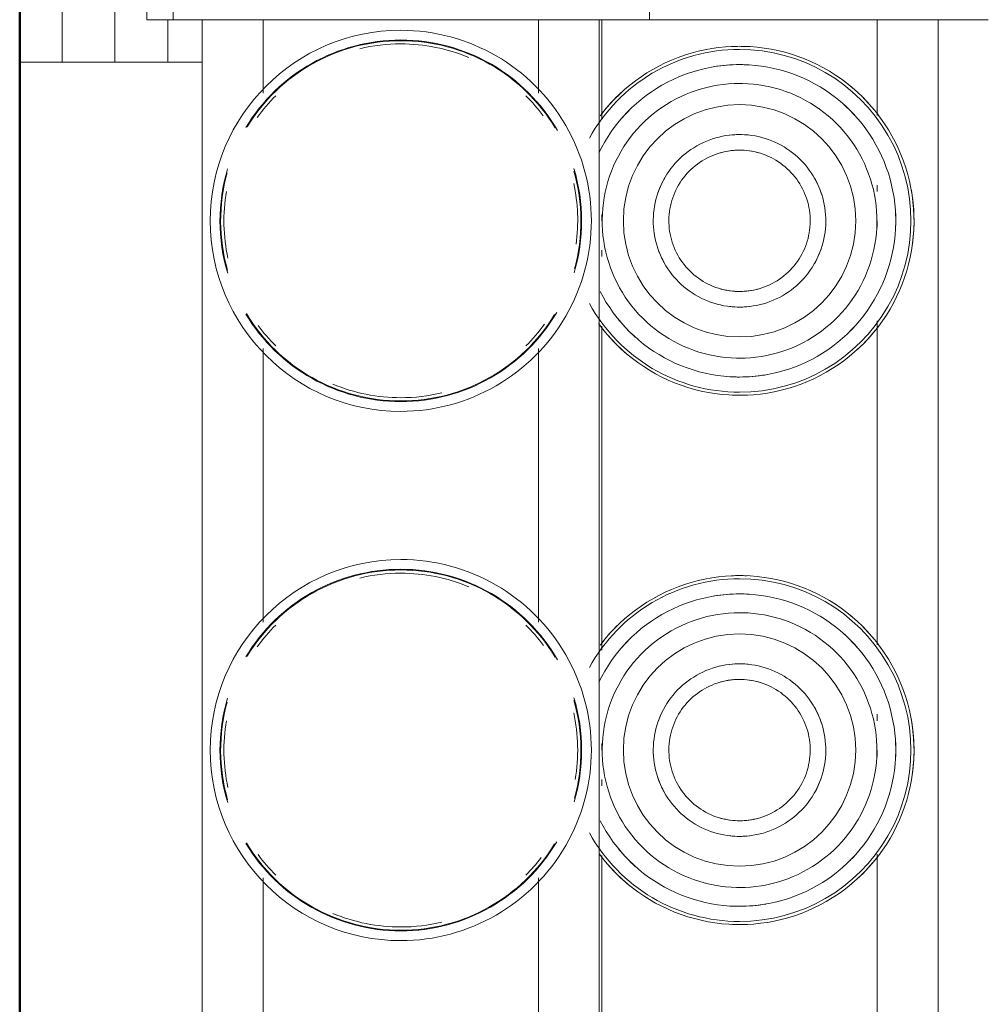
# Model space of a CAD drawing. Header units: millimetres. Extents: x 26623 to 48924, y 4737 to 39091.
# Tile 61 of 89: x 34063 to 34155, y 36537 to 36630. Entities that reach past the tile are written whole.
import ezdxf

# ---------------------------------------------------------------- set-up
doc = ezdxf.new("R2010")
doc.units = ezdxf.units.MM
doc.linetypes.add('ADSK_Скрыто', pattern=[300, 150, -150])
for name, color, linetype, lineweight in [('A-DETL-____-HDLN', 90, 'ADSK_Скрыто', 9), ('A-WALL-____-MCUT', 113, 'Continuous', 50), ('A-WALL-____-OTLN', 113, 'Continuous', 20), ('M-EQPM-____-OTLN', 50, 'Continuous', 20)]:
    doc.layers.add(name, color=color, linetype=linetype, lineweight=lineweight)

# ---------------------------------------------------------------- blocks, each defined once
blk = doc.blocks.new('Прямая форма - V line-612541-В_Этаж 03_Водопровод')
at = {"layer": 'A-WALL-____-MCUT', "color": 9}
blk.add_line((400, 0), (7702.211, 0), dxfattribs=at)
blk = doc.blocks.new('Прямая форма - SW - 019-612542-В_Этаж 03_Водопровод')
blk.add_blockref('Прямая форма - V line-612541-В_Этаж 03_Водопровод', (0, 0))
blk = doc.blocks.new('V line_ifc_RVT-1-В_Этаж 03_Водопровод')
at = {"layer": 'A-WALL-____-OTLN', "color": 253, "lineweight": 20, "rotation": 90}
blk.add_blockref('Прямая форма - SW - 019-612542-В_Этаж 03_Водопровод', (34063.24, 30037.635), dxfattribs=at)
blk = doc.blocks.new('ADSK_Коллектор с регулирующими клапанами и расходомерами - N5-1658361-В_Этаж 03_Водопровод')
at = {"layer": 'M-EQPM-____-OTLN'}
for p, q in [((62, 85), (62, 91.5)), ((250, 86.75), (62, 86.75)), ((62, 85), (62, 59.5)), ((71.058, 81), (62, 81)), ((78.238, 81), (77.62, 81)), ((81.608, 81), (81, 81)), ((121.058, 81), (90.438, 81)), ((128.238, 81), (127.62, 81)), ((131.608, 81), (131, 81)), ((171.058, 81), (140.831, 81)), ((62, 59.5), (50, 59.5)), ((62, 53), (62, 59.5)), ((62, 55), (71.428, 55)), ((80.392, 55), (81, 55)), ((83.762, 55), (84.38, 55)), ((90.942, 55), (121.564, 55)), ((130.392, 55), (131, 55)), ((133.762, 55), (134.38, 55)), ((140.942, 55), (171.564, 55)), ((250, 54.75), (62, 54.75)), ((62, 53), (62, 18.5)), ((68.929, 49), (62, 49)), ((118.929, 49), (93.071, 49)), ((168.929, 49), (143.071, 49)), ((62, 23), (68.929, 23)), ((93.071, 23), (118.929, 23)), ((143.071, 23), (168.929, 23)), ((62, 18.5), (62, 14.5)), ((62, 17.25), (250, 17.25)), ((66, 17.25), (66, 14)), ((62, 14.5), (50, 14.5)), ((62, 14.5), (62, 12)), ((66, 14), (62, 14)), ((66, 11.657), (66, 14)), ((50, 12), (62, 12)), ((66, 11.657), (66, 10.172)), ((66, 10.172), (66, 9)), ((66, 9), (46, 9)), ((66, 6.657), (66, 9)), ((66, 6.657), (66, 5.172)), ((66, 5.172), (66, 4)), ((66, 4), (56, 4)), ((66, 0), (66, 4)), ((56, 0), (66, 0))]:
    blk.add_line(p, q, dxfattribs=at)
at = {"layer": 'M-EQPM-____-OTLN', "flags": 128}
for points in [[(97.483, 68), (97.47, 68.659), (97.43, 69.317), (97.364, 69.973), (97.272, 70.626), (97.154, 71.275), (97.011, 71.918), (96.841, 72.555), (96.646, 73.185), (96.426, 73.807), (96.182, 74.419), (95.913, 75.021), (95.62, 75.611), (95.304, 76.19), (94.965, 76.756), (94.604, 77.307), (94.221, 77.844), (93.817, 78.364), (93.392, 78.869), (92.947, 79.355), (92.484, 79.824), (92.002, 80.274), (91.502, 80.704), (90.986, 81.114), (90.453, 81.503), (89.906, 81.87), (89.344, 82.215), (88.769, 82.537), (88.181, 82.836), (87.582, 83.112), (86.973, 83.363), (86.354, 83.589), (85.726, 83.791), (85.091, 83.967), (84.449, 84.118), (83.802, 84.243), (83.15, 84.342), (82.495, 84.415), (81.837, 84.462), (81.178, 84.482), (80.519, 84.476), (79.86, 84.443), (79.204, 84.385), (78.55, 84.3), (77.9, 84.189), (77.255, 84.052), (76.616, 83.889), (75.984, 83.701), (75.36, 83.488), (74.746, 83.25), (74.141, 82.988), (73.547, 82.702), (72.965, 82.392), (72.396, 82.059), (71.84, 81.704), (71.3, 81.326), (70.775, 80.928), (70.266, 80.509), (69.774, 80.069), (69.301, 79.611), (68.846, 79.134), (68.41, 78.639), (67.995, 78.127), (67.6, 77.599), (67.227, 77.055), (66.876, 76.497), (66.547, 75.925), (66.242, 75.341), (65.96, 74.745), (65.703, 74.138), (65.469, 73.522), (65.261, 72.896), (65.078, 72.263), (64.92, 71.623), (64.788, 70.977), (64.682, 70.326), (64.602, 69.672), (64.548, 69.015), (64.521, 68.356), (64.517, 68)], [(147.483, 68), (147.47, 68.659), (147.43, 69.317), (147.364, 69.973), (147.272, 70.626), (147.154, 71.275), (147.011, 71.918), (146.841, 72.555), (146.646, 73.185), (146.426, 73.807), (146.182, 74.419), (145.913, 75.021), (145.62, 75.611), (145.304, 76.19), (144.965, 76.756), (144.604, 77.307), (144.221, 77.844), (143.817, 78.364), (143.392, 78.869), (142.947, 79.355), (142.484, 79.824), (142.002, 80.274), (141.502, 80.704), (140.986, 81.114), (140.453, 81.503), (139.906, 81.87), (139.344, 82.215), (138.769, 82.537), (138.181, 82.836), (137.582, 83.112), (136.973, 83.363), (136.354, 83.589), (135.726, 83.791), (135.091, 83.967), (134.449, 84.118), (133.802, 84.243), (133.15, 84.342), (132.495, 84.415), (131.837, 84.462), (131.178, 84.482), (130.519, 84.476), (129.86, 84.443), (129.204, 84.385), (128.55, 84.3), (127.9, 84.189), (127.255, 84.052), (126.616, 83.889), (125.984, 83.701), (125.36, 83.488), (124.746, 83.25), (124.141, 82.988), (123.547, 82.702), (122.965, 82.392), (122.396, 82.059), (121.84, 81.704), (121.3, 81.326), (120.775, 80.928), (120.266, 80.509), (119.774, 80.069), (119.301, 79.611), (118.846, 79.134), (118.41, 78.639), (117.995, 78.127), (117.6, 77.599), (117.227, 77.055), (116.876, 76.497), (116.547, 75.925), (116.242, 75.341), (115.96, 74.745), (115.703, 74.138), (115.469, 73.522), (115.261, 72.896), (115.078, 72.263), (114.92, 71.623), (114.788, 70.977), (114.682, 70.326), (114.602, 69.672), (114.548, 69.015), (114.521, 68.356), (114.517, 68)], [(95.756, 68), (95.744, 68.59), (95.709, 69.179), (95.65, 69.766), (95.567, 70.351), (95.462, 70.932), (95.333, 71.507), (95.181, 72.078), (95.007, 72.642), (94.81, 73.198), (94.591, 73.746), (94.35, 74.285), (94.088, 74.814), (93.805, 75.332), (93.502, 75.838), (93.178, 76.332), (92.835, 76.812), (92.474, 77.278), (92.093, 77.73), (91.695, 78.166), (91.28, 78.585), (90.849, 78.988), (90.402, 79.373), (89.939, 79.74), (89.463, 80.088), (88.973, 80.416), (88.47, 80.725), (87.955, 81.014), (87.429, 81.282), (86.893, 81.528), (86.347, 81.753), (85.793, 81.956), (85.231, 82.136), (84.662, 82.294), (84.087, 82.429), (83.508, 82.541), (82.924, 82.63), (82.338, 82.695), (81.749, 82.737), (81.159, 82.755), (80.569, 82.749), (79.98, 82.72), (79.392, 82.668), (78.807, 82.592), (78.225, 82.492), (77.647, 82.37), (77.076, 82.224), (76.51, 82.056), (75.951, 81.865), (75.401, 81.652), (74.859, 81.417), (74.328, 81.161), (73.807, 80.884), (73.297, 80.586), (72.8, 80.268), (72.316, 79.93), (71.846, 79.573), (71.391, 79.198), (70.951, 78.805), (70.527, 78.394), (70.119, 77.967), (69.729, 77.524), (69.358, 77.066), (69.004, 76.593), (68.67, 76.106), (68.356, 75.607), (68.062, 75.095), (67.789, 74.572), (67.536, 74.038), (67.306, 73.495), (67.097, 72.943), (66.91, 72.383), (66.746, 71.816), (66.605, 71.243), (66.487, 70.665), (66.392, 70.082), (66.32, 69.496), (66.272, 68.908), (66.248, 68.319), (66.244, 68)], [(145.756, 68), (145.744, 68.59), (145.709, 69.179), (145.65, 69.766), (145.567, 70.351), (145.462, 70.932), (145.333, 71.507), (145.181, 72.078), (145.007, 72.642), (144.81, 73.198), (144.591, 73.746), (144.35, 74.285), (144.088, 74.814), (143.805, 75.332), (143.502, 75.838), (143.178, 76.332), (142.835, 76.812), (142.474, 77.278), (142.093, 77.73), (141.695, 78.166), (141.28, 78.585), (140.849, 78.988), (140.402, 79.373), (139.939, 79.74), (139.463, 80.088), (138.973, 80.416), (138.47, 80.725), (137.955, 81.014), (137.429, 81.282), (136.893, 81.528), (136.347, 81.753), (135.793, 81.956), (135.231, 82.136), (134.662, 82.294), (134.087, 82.429), (133.508, 82.541), (132.924, 82.63), (132.338, 82.695), (131.749, 82.737), (131.159, 82.755), (130.569, 82.749), (129.98, 82.72), (129.392, 82.668), (128.807, 82.592), (128.225, 82.492), (127.647, 82.37), (127.076, 82.224), (126.51, 82.056), (125.951, 81.865), (125.401, 81.652), (124.859, 81.417), (124.328, 81.161), (123.807, 80.884), (123.297, 80.586), (122.8, 80.268), (122.316, 79.93), (121.846, 79.573), (121.391, 79.198), (120.951, 78.805), (120.527, 78.394), (120.119, 77.967), (119.729, 77.524), (119.358, 77.066), (119.004, 76.593), (118.67, 76.106), (118.356, 75.607), (118.062, 75.095), (117.789, 74.572), (117.536, 74.038), (117.306, 73.495), (117.097, 72.943), (116.91, 72.383), (116.746, 71.816), (116.605, 71.243), (116.487, 70.665), (116.392, 70.082), (116.32, 69.496), (116.272, 68.908), (116.248, 68.319), (116.244, 68)], [(93.978, 68), (93.968, 68.519), (93.937, 69.037), (93.885, 69.554), (93.813, 70.068), (93.72, 70.578), (93.606, 71.085), (93.473, 71.587), (93.32, 72.083), (93.146, 72.572), (92.954, 73.054), (92.742, 73.528), (92.512, 73.993), (92.263, 74.449), (91.996, 74.894), (91.711, 75.328), (91.41, 75.751), (91.092, 76.161), (90.757, 76.558), (90.407, 76.941), (90.042, 77.31), (89.663, 77.664), (89.269, 78.003), (88.863, 78.326), (88.443, 78.632), (88.012, 78.921), (87.57, 79.193), (87.117, 79.446), (86.654, 79.682), (86.183, 79.899), (85.703, 80.096), (85.215, 80.275), (84.721, 80.433), (84.221, 80.572), (83.716, 80.691), (83.206, 80.79), (82.693, 80.867), (82.177, 80.925), (81.659, 80.962), (81.14, 80.978), (80.621, 80.973), (80.103, 80.947), (79.586, 80.901), (79.071, 80.834), (78.559, 80.747), (78.051, 80.639), (77.548, 80.511), (77.051, 80.363), (76.559, 80.195), (76.075, 80.008), (75.599, 79.801), (75.132, 79.576), (74.673, 79.332), (74.225, 79.07), (73.788, 78.79), (73.362, 78.493), (72.949, 78.179), (72.548, 77.849), (72.161, 77.503), (71.788, 77.142), (71.43, 76.766), (71.087, 76.377), (70.76, 75.974), (70.449, 75.558), (70.155, 75.13), (69.879, 74.69), (69.62, 74.24), (69.38, 73.78), (69.158, 73.311), (68.955, 72.833), (68.772, 72.348), (68.607, 71.855), (68.463, 71.356), (68.339, 70.852), (68.235, 70.344), (68.152, 69.832), (68.089, 69.316), (68.046, 68.799), (68.025, 68.28), (68.022, 68)], [(143.978, 68), (143.968, 68.519), (143.937, 69.037), (143.885, 69.554), (143.813, 70.068), (143.72, 70.578), (143.606, 71.085), (143.473, 71.587), (143.32, 72.083), (143.146, 72.572), (142.954, 73.054), (142.742, 73.528), (142.512, 73.993), (142.263, 74.449), (141.996, 74.894), (141.711, 75.328), (141.41, 75.751), (141.092, 76.161), (140.757, 76.558), (140.407, 76.941), (140.042, 77.31), (139.663, 77.664), (139.269, 78.003), (138.863, 78.326), (138.443, 78.632), (138.012, 78.921), (137.57, 79.193), (137.117, 79.446), (136.654, 79.682), (136.183, 79.899), (135.703, 80.096), (135.215, 80.275), (134.721, 80.433), (134.221, 80.572), (133.716, 80.691), (133.206, 80.79), (132.693, 80.867), (132.177, 80.925), (131.659, 80.962), (131.14, 80.978), (130.621, 80.973), (130.103, 80.947), (129.586, 80.901), (129.071, 80.834), (128.559, 80.747), (128.051, 80.639), (127.548, 80.511), (127.051, 80.363), (126.559, 80.195), (126.075, 80.008), (125.599, 79.801), (125.132, 79.576), (124.673, 79.332), (124.225, 79.07), (123.788, 78.79), (123.362, 78.493), (122.949, 78.179), (122.548, 77.849), (122.161, 77.503), (121.788, 77.142), (121.43, 76.766), (121.087, 76.377), (120.76, 75.974), (120.449, 75.558), (120.155, 75.13), (119.879, 74.69), (119.62, 74.24), (119.38, 73.78), (119.158, 73.311), (118.955, 72.833), (118.772, 72.348), (118.607, 71.855), (118.463, 71.356), (118.339, 70.852), (118.235, 70.344), (118.152, 69.832), (118.089, 69.316), (118.046, 68.799), (118.025, 68.28), (118.022, 68)], [(89.15, 68), (89.143, 68.326), (89.124, 68.651), (89.091, 68.976), (89.046, 69.298), (88.988, 69.619), (88.916, 69.937), (88.833, 70.252), (88.736, 70.564), (88.628, 70.871), (88.507, 71.174), (88.374, 71.471), (88.229, 71.764), (88.073, 72.05), (87.905, 72.329), (87.726, 72.602), (87.537, 72.867), (87.337, 73.125), (87.127, 73.374), (86.907, 73.615), (86.678, 73.846), (86.44, 74.069), (86.193, 74.282), (85.937, 74.484), (85.674, 74.676), (85.403, 74.858), (85.126, 75.029), (84.841, 75.188), (84.551, 75.336), (84.255, 75.472), (83.953, 75.596), (83.647, 75.708), (83.337, 75.808), (83.023, 75.895), (82.705, 75.97), (82.385, 76.031), (82.063, 76.08), (81.739, 76.116), (81.414, 76.139), (81.088, 76.15), (80.762, 76.147), (80.436, 76.13), (80.112, 76.101), (79.788, 76.059), (79.467, 76.005), (79.148, 75.937), (78.832, 75.856), (78.52, 75.763), (78.211, 75.658), (77.907, 75.54), (77.608, 75.411), (77.315, 75.269), (77.027, 75.116), (76.746, 74.951), (76.471, 74.776), (76.204, 74.589), (75.944, 74.392), (75.692, 74.185), (75.449, 73.968), (75.215, 73.741), (74.99, 73.505), (74.775, 73.26), (74.57, 73.007), (74.374, 72.746), (74.19, 72.477), (74.016, 72.201), (73.854, 71.919), (73.703, 71.63), (73.564, 71.335), (73.436, 71.035), (73.321, 70.73), (73.218, 70.421), (73.127, 70.108), (73.049, 69.791), (72.984, 69.472), (72.932, 69.15), (72.892, 68.827), (72.865, 68.502), (72.852, 68.176), (72.85, 68)], [(139.15, 68), (139.143, 68.326), (139.124, 68.651), (139.091, 68.976), (139.046, 69.298), (138.988, 69.619), (138.916, 69.937), (138.833, 70.252), (138.736, 70.564), (138.628, 70.871), (138.507, 71.174), (138.374, 71.471), (138.229, 71.764), (138.073, 72.05), (137.905, 72.329), (137.726, 72.602), (137.537, 72.867), (137.337, 73.125), (137.127, 73.374), (136.907, 73.615), (136.678, 73.846), (136.44, 74.069), (136.193, 74.282), (135.937, 74.484), (135.674, 74.676), (135.403, 74.858), (135.126, 75.029), (134.841, 75.188), (134.551, 75.336), (134.255, 75.472), (133.953, 75.596), (133.647, 75.708), (133.337, 75.808), (133.023, 75.895), (132.705, 75.97), (132.385, 76.031), (132.063, 76.08), (131.739, 76.116), (131.414, 76.139), (131.088, 76.15), (130.762, 76.147), (130.436, 76.13), (130.112, 76.101), (129.788, 76.059), (129.467, 76.005), (129.148, 75.937), (128.832, 75.856), (128.52, 75.763), (128.211, 75.658), (127.907, 75.54), (127.608, 75.411), (127.315, 75.269), (127.027, 75.116), (126.746, 74.951), (126.471, 74.776), (126.204, 74.589), (125.944, 74.392), (125.692, 74.185), (125.449, 73.968), (125.215, 73.741), (124.99, 73.505), (124.775, 73.26), (124.57, 73.007), (124.374, 72.746), (124.19, 72.477), (124.016, 72.201), (123.854, 71.919), (123.703, 71.63), (123.564, 71.335), (123.436, 71.035), (123.321, 70.73), (123.218, 70.421), (123.127, 70.108), (123.049, 69.791), (122.984, 69.472), (122.932, 69.15), (122.892, 68.827), (122.865, 68.502), (122.852, 68.176), (122.85, 68)], [(87.676, 68), (87.671, 68.267), (87.655, 68.534), (87.628, 68.799), (87.591, 69.064), (87.543, 69.326), (87.485, 69.587), (87.416, 69.845), (87.337, 70.1), (87.248, 70.352), (87.149, 70.6), (87.04, 70.844), (86.922, 71.083), (86.794, 71.317), (86.656, 71.546), (86.51, 71.77), (86.355, 71.987), (86.191, 72.198), (86.019, 72.402), (85.839, 72.599), (85.651, 72.789), (85.456, 72.971), (85.254, 73.145), (85.044, 73.311), (84.829, 73.469), (84.607, 73.618), (84.38, 73.757), (84.147, 73.888), (83.909, 74.009), (83.666, 74.121), (83.419, 74.222), (83.168, 74.314), (82.914, 74.396), (82.657, 74.467), (82.397, 74.528), (82.135, 74.579), (81.871, 74.619), (81.605, 74.649), (81.339, 74.667), (81.072, 74.676), (80.805, 74.673), (80.538, 74.66), (80.272, 74.636), (80.008, 74.602), (79.744, 74.557), (79.483, 74.501), (79.224, 74.436), (78.968, 74.359), (78.716, 74.273), (78.467, 74.177), (78.222, 74.07), (77.981, 73.955), (77.746, 73.829), (77.515, 73.694), (77.29, 73.55), (77.071, 73.398), (76.858, 73.236), (76.652, 73.066), (76.453, 72.888), (76.261, 72.703), (76.077, 72.509), (75.901, 72.309), (75.733, 72.102), (75.573, 71.888), (75.422, 71.667), (75.279, 71.441), (75.146, 71.21), (75.023, 70.973), (74.909, 70.732), (74.804, 70.486), (74.71, 70.236), (74.625, 69.983), (74.551, 69.727), (74.487, 69.467), (74.434, 69.206), (74.391, 68.942), (74.358, 68.677), (74.337, 68.411), (74.326, 68.144), (74.324, 68)], [(137.676, 68), (137.671, 68.267), (137.655, 68.534), (137.628, 68.799), (137.591, 69.064), (137.543, 69.326), (137.485, 69.587), (137.416, 69.845), (137.337, 70.1), (137.248, 70.352), (137.149, 70.6), (137.04, 70.844), (136.922, 71.083), (136.794, 71.317), (136.656, 71.546), (136.51, 71.77), (136.355, 71.987), (136.191, 72.198), (136.019, 72.402), (135.839, 72.599), (135.651, 72.789), (135.456, 72.971), (135.254, 73.145), (135.044, 73.311), (134.829, 73.469), (134.607, 73.618), (134.38, 73.757), (134.147, 73.888), (133.909, 74.009), (133.666, 74.121), (133.419, 74.222), (133.168, 74.314), (132.914, 74.396), (132.657, 74.467), (132.397, 74.528), (132.135, 74.579), (131.871, 74.619), (131.605, 74.649), (131.339, 74.667), (131.072, 74.676), (130.805, 74.673), (130.538, 74.66), (130.272, 74.636), (130.008, 74.602), (129.744, 74.557), (129.483, 74.501), (129.224, 74.436), (128.968, 74.359), (128.716, 74.273), (128.467, 74.177), (128.222, 74.07), (127.981, 73.955), (127.746, 73.829), (127.515, 73.694), (127.29, 73.55), (127.071, 73.398), (126.858, 73.236), (126.652, 73.066), (126.453, 72.888), (126.261, 72.703), (126.077, 72.509), (125.901, 72.309), (125.733, 72.102), (125.573, 71.888), (125.422, 71.667), (125.279, 71.441), (125.146, 71.21), (125.023, 70.973), (124.909, 70.732), (124.804, 70.486), (124.71, 70.236), (124.625, 69.983), (124.551, 69.727), (124.487, 69.467), (124.434, 69.206), (124.391, 68.942), (124.358, 68.677), (124.337, 68.411), (124.326, 68.144), (124.324, 68)], [(64.517, 68), (64.53, 67.341), (64.57, 66.683), (64.636, 66.027), (64.728, 65.374), (64.846, 64.725), (64.989, 64.082), (65.159, 63.445), (65.354, 62.815), (65.574, 62.193), (65.818, 61.581), (66.087, 60.979), (66.38, 60.389), (66.696, 59.81), (67.035, 59.244), (67.396, 58.693), (67.779, 58.156), (68.183, 57.636), (68.608, 57.131), (69.053, 56.645), (69.516, 56.176), (69.998, 55.726), (70.498, 55.296), (71.014, 54.886), (71.073, 54.843)], [(66.244, 68), (66.256, 67.41), (66.291, 66.821), (66.35, 66.234), (66.433, 65.649), (66.538, 65.068), (66.667, 64.493), (66.819, 63.922), (66.993, 63.358), (67.19, 62.802), (67.409, 62.254), (67.65, 61.715), (67.912, 61.186), (68.195, 60.668), (68.498, 60.162), (68.822, 59.668), (69.165, 59.188), (69.526, 58.722), (69.907, 58.27), (70.305, 57.834), (70.72, 57.415), (71.151, 57.012), (71.598, 56.627), (72.061, 56.26), (72.537, 55.912), (73.027, 55.584), (73.53, 55.275), (74.045, 54.986), (74.571, 54.718)], [(68.022, 68), (68.032, 67.481), (68.063, 66.963), (68.115, 66.446), (68.187, 65.932), (68.28, 65.422), (68.394, 64.915), (68.527, 64.413), (68.68, 63.917), (68.854, 63.428), (69.046, 62.946), (69.258, 62.472), (69.488, 62.007), (69.737, 61.551), (70.004, 61.106), (70.289, 60.672), (70.59, 60.249), (70.908, 59.839), (71.243, 59.442), (71.593, 59.059), (71.958, 58.69), (72.337, 58.336), (72.731, 57.997), (73.137, 57.674), (73.557, 57.368), (73.988, 57.079), (74.43, 56.807), (74.883, 56.554), (75.346, 56.318), (75.817, 56.101), (76.297, 55.904), (76.785, 55.725), (77.279, 55.567), (77.779, 55.428), (78.284, 55.309), (78.794, 55.21), (79.307, 55.133), (79.823, 55.075), (80.341, 55.038), (80.86, 55.022), (81.379, 55.027), (81.897, 55.053), (82.414, 55.099), (82.929, 55.166), (83.441, 55.253), (83.949, 55.361), (84.452, 55.489), (84.949, 55.637), (85.441, 55.805), (85.925, 55.992), (86.401, 56.199), (86.868, 56.424), (87.327, 56.668), (87.775, 56.93), (88.212, 57.21), (88.638, 57.507), (89.051, 57.821), (89.452, 58.151), (89.839, 58.497), (90.212, 58.858), (90.57, 59.234), (90.913, 59.623), (91.24, 60.026), (91.551, 60.442), (91.845, 60.87), (92.121, 61.31), (92.38, 61.76), (92.62, 62.22), (92.842, 62.689), (93.045, 63.167), (93.228, 63.652), (93.393, 64.145), (93.537, 64.644), (93.661, 65.148), (93.765, 65.656), (93.848, 66.168), (93.911, 66.684), (93.954, 67.201), (93.975, 67.72), (93.978, 68)], [(72.85, 68), (72.857, 67.674), (72.876, 67.349), (72.909, 67.024), (72.954, 66.702), (73.012, 66.381), (73.084, 66.063), (73.167, 65.748), (73.264, 65.436), (73.372, 65.129), (73.493, 64.826), (73.626, 64.529), (73.771, 64.236), (73.927, 63.95), (74.095, 63.671), (74.274, 63.398), (74.463, 63.133), (74.663, 62.875), (74.873, 62.626), (75.093, 62.385), (75.322, 62.154), (75.56, 61.931), (75.807, 61.718), (76.063, 61.516), (76.326, 61.324), (76.597, 61.142), (76.874, 60.971), (77.159, 60.812), (77.449, 60.664), (77.745, 60.528), (78.047, 60.404), (78.353, 60.292), (78.663, 60.192), (78.977, 60.105), (79.295, 60.03), (79.615, 59.969), (79.937, 59.92), (80.261, 59.884), (80.586, 59.861), (80.912, 59.85), (81.238, 59.853), (81.564, 59.87), (81.888, 59.899), (82.212, 59.941), (82.533, 59.995), (82.852, 60.063), (83.168, 60.144), (83.48, 60.237), (83.789, 60.342), (84.093, 60.46), (84.392, 60.589), (84.685, 60.731), (84.973, 60.884), (85.254, 61.049), (85.529, 61.224), (85.796, 61.411), (86.056, 61.608), (86.308, 61.815), (86.551, 62.032), (86.785, 62.259), (87.01, 62.495), (87.225, 62.74), (87.43, 62.993), (87.626, 63.254), (87.81, 63.523), (87.984, 63.799), (88.146, 64.081), (88.297, 64.37), (88.436, 64.665), (88.564, 64.965), (88.679, 65.27), (88.782, 65.579), (88.873, 65.892), (88.951, 66.209), (89.016, 66.528), (89.068, 66.85), (89.108, 67.173), (89.135, 67.498), (89.148, 67.824), (89.15, 68)], [(74.324, 68), (74.329, 67.733), (74.345, 67.466), (74.372, 67.201), (74.409, 66.936), (74.457, 66.674), (74.515, 66.413), (74.584, 66.155), (74.663, 65.9), (74.752, 65.648), (74.851, 65.4), (74.96, 65.156), (75.078, 64.917), (75.206, 64.683), (75.344, 64.454), (75.49, 64.23), (75.645, 64.013), (75.809, 63.802), (75.981, 63.598), (76.161, 63.401), (76.349, 63.211), (76.544, 63.029), (76.746, 62.855), (76.956, 62.689), (77.171, 62.531), (77.393, 62.382), (77.62, 62.243), (77.853, 62.112), (78.091, 61.991), (78.334, 61.879), (78.581, 61.778), (78.832, 61.686), (79.086, 61.604), (79.343, 61.533), (79.603, 61.472), (79.865, 61.421), (80.129, 61.381), (80.395, 61.351), (80.661, 61.333), (80.928, 61.324), (81.195, 61.327), (81.462, 61.34), (81.728, 61.364), (81.992, 61.398), (82.256, 61.443), (82.517, 61.499), (82.776, 61.564), (83.032, 61.641), (83.284, 61.727), (83.533, 61.823), (83.778, 61.93), (84.019, 62.045), (84.254, 62.171), (84.485, 62.306), (84.71, 62.45), (84.929, 62.602), (85.142, 62.764), (85.348, 62.934), (85.547, 63.112), (85.739, 63.297), (85.923, 63.491), (86.099, 63.691), (86.267, 63.898), (86.427, 64.112), (86.578, 64.333), (86.721, 64.559), (86.854, 64.79), (86.977, 65.027), (87.091, 65.268), (87.196, 65.514), (87.29, 65.764), (87.375, 66.017), (87.449, 66.273), (87.513, 66.533), (87.566, 66.794), (87.609, 67.058), (87.642, 67.323), (87.663, 67.589), (87.674, 67.856), (87.676, 68)], [(87.672, 54.839), (88.193, 55.116), (88.703, 55.414), (89.2, 55.732), (89.684, 56.07), (90.154, 56.427), (90.609, 56.802), (91.049, 57.195), (91.473, 57.606), (91.881, 58.033), (92.271, 58.476), (92.642, 58.934), (92.996, 59.407), (93.33, 59.894), (93.644, 60.393), (93.938, 60.905), (94.211, 61.428), (94.464, 61.962), (94.694, 62.505), (94.903, 63.057), (95.09, 63.617), (95.254, 64.184), (95.395, 64.757), (95.513, 65.335), (95.608, 65.918), (95.68, 66.504), (95.728, 67.092), (95.752, 67.681), (95.756, 68)], [(90.7, 54.674), (91.225, 55.072), (91.734, 55.491), (92.226, 55.931), (92.699, 56.389), (93.154, 56.866), (93.59, 57.361), (94.005, 57.873), (94.4, 58.401), (94.773, 58.945), (95.124, 59.503), (95.453, 60.075), (95.758, 60.659), (96.04, 61.255), (96.297, 61.862), (96.531, 62.478), (96.739, 63.104), (96.922, 63.737), (97.08, 64.377), (97.212, 65.023), (97.318, 65.674), (97.398, 66.328), (97.452, 66.985), (97.479, 67.644), (97.483, 68)], [(114.517, 68), (114.53, 67.341), (114.57, 66.683), (114.636, 66.027), (114.728, 65.374), (114.846, 64.725), (114.989, 64.082), (115.159, 63.445), (115.354, 62.815), (115.574, 62.193), (115.818, 61.581), (116.087, 60.979), (116.38, 60.389), (116.696, 59.81), (117.035, 59.244), (117.396, 58.693), (117.779, 58.156), (118.183, 57.636), (118.608, 57.131), (119.053, 56.645), (119.516, 56.176), (119.998, 55.726), (120.498, 55.296), (121.014, 54.886), (121.073, 54.843)], [(116.244, 68), (116.256, 67.41), (116.291, 66.821), (116.35, 66.234), (116.433, 65.649), (116.538, 65.068), (116.667, 64.493), (116.819, 63.922), (116.993, 63.358), (117.19, 62.802), (117.409, 62.254), (117.65, 61.715), (117.912, 61.186), (118.195, 60.668), (118.498, 60.162), (118.822, 59.668), (119.165, 59.188), (119.526, 58.722), (119.907, 58.27), (120.305, 57.834), (120.72, 57.415), (121.151, 57.012), (121.598, 56.627), (122.061, 56.26), (122.537, 55.912), (123.027, 55.584), (123.53, 55.275), (124.045, 54.986), (124.571, 54.718)], [(118.022, 68), (118.032, 67.481), (118.063, 66.963), (118.115, 66.446), (118.187, 65.932), (118.28, 65.422), (118.394, 64.915), (118.527, 64.413), (118.68, 63.917), (118.854, 63.428), (119.046, 62.946), (119.258, 62.472), (119.488, 62.007), (119.737, 61.551), (120.004, 61.106), (120.289, 60.672), (120.59, 60.249), (120.908, 59.839), (121.243, 59.442), (121.593, 59.059), (121.958, 58.69), (122.337, 58.336), (122.731, 57.997), (123.137, 57.674), (123.557, 57.368), (123.988, 57.079), (124.43, 56.807), (124.883, 56.554), (125.346, 56.318), (125.817, 56.101), (126.297, 55.904), (126.785, 55.725), (127.279, 55.567), (127.779, 55.428), (128.284, 55.309), (128.794, 55.21), (129.307, 55.133), (129.823, 55.075), (130.341, 55.038), (130.86, 55.022), (131.379, 55.027), (131.897, 55.053), (132.414, 55.099), (132.929, 55.166), (133.441, 55.253), (133.949, 55.361), (134.452, 55.489), (134.949, 55.637), (135.441, 55.805), (135.925, 55.992), (136.401, 56.199), (136.868, 56.424), (137.327, 56.668), (137.775, 56.93), (138.212, 57.21), (138.638, 57.507), (139.051, 57.821), (139.452, 58.151), (139.839, 58.497), (140.212, 58.858), (140.57, 59.234), (140.913, 59.623), (141.24, 60.026), (141.551, 60.442), (141.845, 60.87), (142.121, 61.31), (142.38, 61.76), (142.62, 62.22), (142.842, 62.689), (143.045, 63.167), (143.228, 63.652), (143.393, 64.145), (143.537, 64.644), (143.661, 65.148), (143.765, 65.656), (143.848, 66.168), (143.911, 66.684), (143.954, 67.201), (143.975, 67.72), (143.978, 68)], [(122.85, 68), (122.857, 67.674), (122.876, 67.349), (122.909, 67.024), (122.954, 66.702), (123.012, 66.381), (123.084, 66.063), (123.167, 65.748), (123.264, 65.436), (123.372, 65.129), (123.493, 64.826), (123.626, 64.529), (123.771, 64.236), (123.927, 63.95), (124.095, 63.671), (124.274, 63.398), (124.463, 63.133), (124.663, 62.875), (124.873, 62.626), (125.093, 62.385), (125.322, 62.154), (125.56, 61.931), (125.807, 61.718), (126.063, 61.516), (126.326, 61.324), (126.597, 61.142), (126.874, 60.971), (127.159, 60.812), (127.449, 60.664), (127.745, 60.528), (128.047, 60.404), (128.353, 60.292), (128.663, 60.192), (128.977, 60.105), (129.295, 60.03), (129.615, 59.969), (129.937, 59.92), (130.261, 59.884), (130.586, 59.861), (130.912, 59.85), (131.238, 59.853), (131.564, 59.87), (131.888, 59.899), (132.212, 59.941), (132.533, 59.995), (132.852, 60.063), (133.168, 60.144), (133.48, 60.237), (133.789, 60.342), (134.093, 60.46), (134.392, 60.589), (134.685, 60.731), (134.973, 60.884), (135.254, 61.049), (135.529, 61.224), (135.796, 61.411), (136.056, 61.608), (136.308, 61.815), (136.551, 62.032), (136.785, 62.259), (137.01, 62.495), (137.225, 62.74), (137.43, 62.993), (137.626, 63.254), (137.81, 63.523), (137.984, 63.799), (138.146, 64.081), (138.297, 64.37), (138.436, 64.665), (138.564, 64.965), (138.679, 65.27), (138.782, 65.579), (138.873, 65.892), (138.951, 66.209), (139.016, 66.528), (139.068, 66.85), (139.108, 67.173), (139.135, 67.498), (139.148, 67.824), (139.15, 68)], [(124.324, 68), (124.329, 67.733), (124.345, 67.466), (124.372, 67.201), (124.409, 66.936), (124.457, 66.674), (124.515, 66.413), (124.584, 66.155), (124.663, 65.9), (124.752, 65.648), (124.851, 65.4), (124.96, 65.156), (125.078, 64.917), (125.206, 64.683), (125.344, 64.454), (125.49, 64.23), (125.645, 64.013), (125.809, 63.802), (125.981, 63.598), (126.161, 63.401), (126.349, 63.211), (126.544, 63.029), (126.746, 62.855), (126.956, 62.689), (127.171, 62.531), (127.393, 62.382), (127.62, 62.243), (127.853, 62.112), (128.091, 61.991), (128.334, 61.879), (128.581, 61.778), (128.832, 61.686), (129.086, 61.604), (129.343, 61.533), (129.603, 61.472), (129.865, 61.421), (130.129, 61.381), (130.395, 61.351), (130.661, 61.333), (130.928, 61.324), (131.195, 61.327), (131.462, 61.34), (131.728, 61.364), (131.992, 61.398), (132.256, 61.443), (132.517, 61.499), (132.776, 61.564), (133.032, 61.641), (133.284, 61.727), (133.533, 61.823), (133.778, 61.93), (134.019, 62.045), (134.254, 62.171), (134.485, 62.306), (134.71, 62.45), (134.929, 62.602), (135.142, 62.764), (135.348, 62.934), (135.547, 63.112), (135.739, 63.297), (135.923, 63.491), (136.099, 63.691), (136.267, 63.898), (136.427, 64.112), (136.578, 64.333), (136.721, 64.559), (136.854, 64.79), (136.977, 65.027), (137.091, 65.268), (137.196, 65.514), (137.29, 65.764), (137.375, 66.017), (137.449, 66.273), (137.513, 66.533), (137.566, 66.794), (137.609, 67.058), (137.642, 67.323), (137.663, 67.589), (137.674, 67.856), (137.676, 68)], [(137.672, 54.839), (138.193, 55.116), (138.703, 55.414), (139.2, 55.732), (139.684, 56.07), (140.154, 56.427), (140.609, 56.802), (141.049, 57.195), (141.473, 57.606), (141.881, 58.033), (142.271, 58.476), (142.642, 58.934), (142.996, 59.407), (143.33, 59.894), (143.644, 60.393), (143.938, 60.905), (144.211, 61.428), (144.464, 61.962), (144.694, 62.505), (144.903, 63.057), (145.09, 63.617), (145.254, 64.184), (145.395, 64.757), (145.513, 65.335), (145.608, 65.918), (145.68, 66.504), (145.728, 67.092), (145.752, 67.681), (145.756, 68)], [(140.831, 54.773), (141.225, 55.072), (141.734, 55.491), (142.226, 55.931), (142.699, 56.389), (143.154, 56.866), (143.59, 57.361), (144.005, 57.873), (144.4, 58.401), (144.773, 58.945), (145.124, 59.503), (145.453, 60.075), (145.758, 60.659), (146.04, 61.255), (146.297, 61.862), (146.531, 62.478), (146.739, 63.104), (146.922, 63.737), (147.08, 64.377), (147.212, 65.023), (147.318, 65.674), (147.398, 66.328), (147.452, 66.985), (147.479, 67.644), (147.483, 68)]]:
    blk.add_lwpolyline(points, dxfattribs=at)
at = {"layer": 'M-EQPM-____-OTLN'}
for centre, radius, start, end in [((81, 68), 16.192, 360, 180), ((81, 68), 16.483, 82.29545, 100.47008), ((131, 68), 16.192, 360, 180), ((131, 68), 16.483, 80.75835, 100.47008), ((81, 68), 14.757, 86.41639, 92.84793), ((81, 68), 14.757, 86.40703, 92.84445), ((131, 68), 14.757, 86.41639, 92.84793), ((131, 68), 14.757, 86.40703, 92.84445), ((81, 68), 16.483, 42.70061, 52.23039), ((131, 68), 16.483, 42.70061, 52.04422), ((81, 68), 16.483, 129.05256, 142.00959), ((131, 68), 16.483, 129.05256, 142.00959), ((81, 68), 14.757, 131.27647, 138.1279), ((81, 68), 14.757, 131.27772, 138.12408), ((81, 68), 14.757, 45, 48.5734), ((81, 68), 14.757, 45, 48.56904), ((131, 68), 14.757, 129.44074, 138.1279), ((131, 68), 14.757, 129.43379, 138.12408), ((81, 68), 10.974, 0, 180), ((131, 68), 10.974, 0, 180), ((131, 68), 14.757, 45, 47.60582), ((131, 68), 14.757, 45, 47.60453), ((81, 68), 8.15, 107.95596, 120), ((81, 68), 8.15, 60, 71.66027), ((131, 68), 8.15, 107.95596, 120), ((131, 68), 8.15, 60, 71.66027), ((81, 68), 6.676, 164.57647, 180), ((81, 68), 6.676, 360, 15.42353), ((81, 68), 14.757, 360, 9.70044), ((81, 68), 14.757, 360, 9.69832), ((131, 68), 6.676, 164.57647, 180), ((131, 68), 6.676, 360, 15.42353), ((131, 68), 14.757, 360, 9.70044), ((131, 68), 14.757, 360, 9.69832), ((81, 68), 14.757, 176.62029, 180), ((81, 68), 14.757, 176.62442, 180), ((81, 68), 8.15, 173.60119, 180), ((81, 68), 8.15, 360, 6.39546), ((131, 68), 14.757, 176.62029, 180), ((131, 68), 14.757, 176.62442, 180), ((131, 68), 8.15, 173.60119, 180), ((131, 68), 8.15, 360, 6.39546), ((81, 68), 16.483, 177.67651, 180), ((81, 68), 16.483, 180, 182.64773), ((81, 68), 16.192, 180, 241.20048), ((81, 68), 14.757, 180, 189.70044), ((81, 68), 14.757, 180, 189.69832), ((81, 68), 10.974, 180, 0), ((81, 68), 8.15, 180, 186.39546), ((81, 68), 6.676, 180, 195.42353), ((81, 68), 6.676, 344.57647, 360), ((81, 68), 16.192, 298.7994, 360), ((81, 68), 8.15, 353.60119, 360), ((81, 68), 14.757, 356.62442, 360), ((81, 68), 14.757, 356.62029, 360), ((81, 68), 16.483, 360, 2.64773), ((81, 68), 16.483, 357.67651, 360), ((131, 68), 16.483, 177.67651, 180), ((131, 68), 16.483, 180, 182.64773), ((131, 68), 16.192, 180, 241.20087), ((131, 68), 14.757, 180, 189.70044), ((131, 68), 14.757, 180, 189.69832), ((131, 68), 10.974, 180, 0), ((131, 68), 8.15, 180, 186.39546), ((131, 68), 6.676, 180, 195.42353), ((131, 68), 6.676, 344.57647, 360), ((131, 68), 16.192, 298.79902, 360), ((131, 68), 8.15, 353.60119, 360), ((131, 68), 14.757, 356.62442, 360), ((131, 68), 14.757, 356.62029, 360), ((131, 68), 16.483, 360, 2.64773), ((131, 68), 16.483, 357.67651, 360), ((81, 68), 8.15, 240, 251.66027), ((81, 68), 8.15, 287.95596, 300), ((131, 68), 8.15, 240, 251.66027), ((131, 68), 8.15, 287.95596, 300), ((81, 68), 14.757, 309.43379, 318.12408), ((81, 68), 14.757, 309.44074, 318.1279), ((81, 68), 16.483, 309.05256, 322.00959), ((131, 68), 14.757, 309.43379, 318.12408), ((131, 68), 14.757, 309.44074, 318.1279), ((131, 68), 16.483, 309.05256, 322.00959), ((81, 68), 16.483, 222.70061, 232.23453), ((81, 68), 14.757, 225, 228.5734), ((81, 68), 14.757, 225, 228.56904), ((131, 68), 16.483, 222.70061, 232.23453), ((131, 68), 14.757, 225, 228.5734), ((131, 68), 14.757, 225, 228.56904), ((81, 36), 18, 360, 180), ((131, 36), 18, 360, 180), ((81, 36), 17.084, 73.33823, 106.80841), ((131, 36), 17.084, 73.33823, 106.80841), ((81, 36), 17.018, 74.57897, 106.00521), ((81, 36), 16.711, 82.40084, 102.18931), ((131, 36), 17.018, 74.57897, 106.00521), ((131, 36), 16.711, 80.47358, 102.18931), ((81, 36), 17.084, 119.91774, 180), ((81, 36), 17.018, 121.01314, 180), ((81, 36), 17.084, 360, 59.53495), ((81, 36), 17.018, 360, 58.6128), ((131, 36), 17.084, 119.91774, 180), ((131, 36), 17.018, 121.01314, 180), ((131, 36), 17.084, 360, 59.53495), ((131, 36), 17.018, 360, 58.6128), ((81, 36), 16.711, 126.45014, 135), ((81, 36), 16.711, 45, 54.23178), ((131, 36), 16.711, 126.21726, 135), ((131, 36), 16.711, 45, 52.56303), ((81, 36), 16.711, 157.4248, 180), ((131, 36), 16.711, 157.4248, 180), ((81, 36), 16.711, 360, 13.44584), ((131, 36), 16.711, 360, 13.44584), ((81, 36), 18, 180, 360), ((81, 36), 17.084, 180, 238.95363), ((81, 36), 17.018, 180, 238.6128), ((81, 36), 16.711, 180, 193.44584), ((81, 36), 17.018, 301.01315, 360), ((81, 36), 17.084, 301.04625, 360), ((81, 36), 16.711, 337.42481, 360), ((131, 36), 18, 180, 360), ((131, 36), 17.084, 180, 238.954), ((131, 36), 17.018, 180, 238.6128), ((131, 36), 16.711, 180, 193.44584), ((131, 36), 17.018, 301.01315, 360), ((131, 36), 17.084, 301.04588, 360), ((131, 36), 16.711, 337.42481, 360), ((81, 36), 16.711, 225, 234.23178), ((81, 36), 16.711, 306.21727, 315), ((131, 36), 16.711, 225, 234.23178), ((131, 36), 16.711, 306.21727, 315), ((81, 36), 17.084, 253.33823, 286.80841), ((81, 36), 17.018, 254.57897, 286.00521), ((81, 36), 16.711, 260.47358, 282.18931), ((131, 36), 17.084, 253.33823, 286.80841), ((131, 36), 17.018, 254.57897, 286.00521), ((131, 36), 16.711, 260.47358, 282.18931)]:
    blk.add_arc(centre, radius, start, end, dxfattribs=at)

msp = doc.modelspace()

# ---------------------------------------------------------------- block references
at = {"lineweight": 9}
msp.add_blockref('V line_ifc_RVT-1-В_Этаж 03_Водопровод', (0, 0), dxfattribs=at)
at = {"layer": 'A-DETL-____-HDLN', "rotation": 270.0000468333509}
msp.add_blockref('ADSK_Коллектор с регулирующими клапанами и расходомерами - N5-1658361-В_Этаж 03_Водопровод', (34063.242, 36691.605), dxfattribs=at)

doc.saveas('drawing.dxf')
